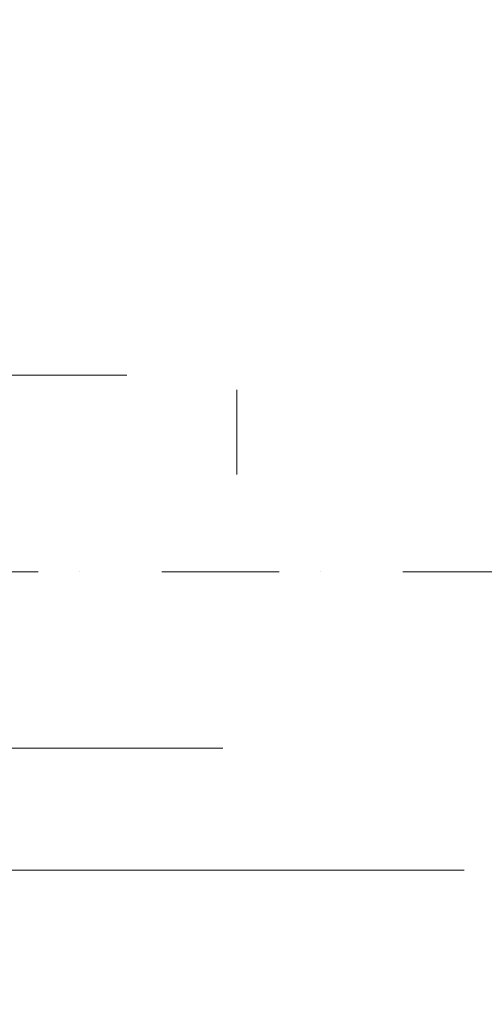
# Model space of a CAD drawing. Header units: millimetres. Extents: x 3652085 to 3778338, y -303702 to -273644.
# Tile 31 of 256: x 3656808 to 3657006, y -276444 to -276025. Entities that reach past the tile are written whole.
import ezdxf

# ---------------------------------------------------------------- set-up
doc = ezdxf.new("R2010")
doc.units = ezdxf.units.MM
doc.linetypes.add('BEQA', pattern=[20.5, 10, -7, 0, -3.5])
doc.layers.add('!!!! BALCONY', color=7, linetype='Continuous')
for name, color, linetype, lineweight in [('Marker - Section_Pen_No__1', 7, 'Continuous', 13), ('SLAB    (HAUSART)', 8, 'Continuous', 20), ('SYMBOL-DETAIL    (HAUSART)', 2, 'Continuous', 5)]:
    doc.layers.add(name, color=color, linetype=linetype, lineweight=lineweight)

msp = doc.modelspace()

# ---------------------------------------------------------------- hatches: boundary and pattern name
at = {"layer": '!!!! BALCONY', "linetype": 'Continuous', "lineweight": 13}
h = msp.add_hatch(dxfattribs=at)
h.set_pattern_fill('NET', color=252, scale=50, angle=360, style=0)
h.set_pattern_definition([(359.9999999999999, (3852956.768149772, -411113.6295246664), (7.776507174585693e-14, 158.75), []), (90, (3852956.768149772, -411113.6295246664), (-158.75, 8.748570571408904e-14), [])])
h.paths.add_polyline_path([(3656189.316684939, -276684.6431689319), (3656189.316684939, -276683.8531733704), (3656190.89737294, -276683.8531733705), (3656191.687788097, -276683.0631778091), (3656191.687788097, -276682.2730943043), (3656193.268618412, -276682.2730943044), (3656195.214770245, -276683.5483615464), (3656198.989237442, -276683.891340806), (3656198.801382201, -276682.2730943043), (3656201.172627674, -276682.2730943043), (3656201.962900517, -276683.0631778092), (3656202.753315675, -276683.0631778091), (3656203.543730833, -276683.8531733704), (3656208.286079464, -276683.8531733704), (3656209.076494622, -276684.643168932), (3656213.818843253, -276684.6431689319), (3656214.609258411, -276685.4331644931), (3656216.980503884, -276685.4331644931), (3656217.770919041, -276686.2231600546), (3656218.561334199, -276686.2231600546), (3656221.722852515, -276687.013155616), (3656222.513267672, -276687.0131556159), (3656224.884370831, -276687.8031511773), (3656227.255616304, -276687.8031511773), (3656228.046031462, -276688.3538842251), (3656230.41713462, -276688.3538842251), (3656230.41713462, -276687.8031511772), (3656231.207549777, -276687.8031511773), (3656231.997964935, -276687.0131556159), (3656240.692389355, -276687.0131556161), (3656241.482804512, -276686.2231600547), (3656249.386671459, -276686.2231600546), (3656250.177086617, -276685.4331644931), (3656252.54833209, -276685.4331644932), (3656252.54833209, -276684.6431689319), (3656254.129020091, -276684.6431689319), (3656254.919435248, -276683.8531733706), (3656262.033029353, -276683.8531733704), (3656262.82344451, -276684.6431689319), (3656263.613859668, -276684.6431689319), (3656264.404132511, -276685.4331644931), (3656268.356208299, -276685.4331644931), (3656269.146623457, -276684.6431689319), (3656274.679387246, -276684.6431689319), (3656276.260075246, -276683.8531733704), (3656294.79629625, -276683.8531733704), (3656296.020027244, -276683.8531733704), (3656296.020027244, -276683.0631778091), (3656299.971960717, -276683.0631778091), (3656300.762375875, -276682.2730943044), (3656312.61831861, -276682.2730943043), (3656314.199148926, -276683.063177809), (3656314.989564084, -276683.8531733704), (3656315.779836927, -276683.8531733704), (3656317.360667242, -276684.6431689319), (3656318.941497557, -276686.2231600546), (3656321.312600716, -276686.2231600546), (3656322.103015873, -276685.4331644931), (3656335.539788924, -276685.4331644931), (3656335.539788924, -276684.6431689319), (3656347.39573166, -276684.6431689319), (3656348.186146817, -276683.8531733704), (3656352.928495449, -276683.8531733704), (3656352.928495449, -276683.0631778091), (3656354.509325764, -276683.0631778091), (3656354.509325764, -276683.8531733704), (3656356.090013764, -276683.8531733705), (3656358.461259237, -276686.2231600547), (3656360.042089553, -276686.2231600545), (3656360.042089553, -276687.0131556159), (3656361.622777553, -276687.0131556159), (3656361.622777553, -276685.4331644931), (3656363.994023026, -276685.4331644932), (3656364.784438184, -276684.6431689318), (3656373.478720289, -276684.6431689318), (3656374.269135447, -276685.4331644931), (3656375.059550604, -276685.4331644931), (3656375.849965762, -276686.2231600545), (3656376.640380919, -276685.4331644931), (3656377.430796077, -276685.4331644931), (3656379.011484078, -276684.6431689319), (3656381.382729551, -276683.8531733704), (3656382.963559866, -276683.8531733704), (3656383.753975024, -276683.0631778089), (3656386.91549334, -276683.063177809), (3656387.705908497, -276683.8531733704), (3656389.286738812, -276683.8531733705), (3656390.867426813, -276684.6431689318), (3656392.448257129, -276685.4331644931), (3656394.819502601, -276685.4331644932), (3656395.609775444, -276684.6431689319), (3656399.561851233, -276684.6431689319), (3656400.35226639, -276683.8531733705), (3656410.627378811, -276683.8531733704), (3656410.627378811, -276684.6431689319), (3656418.531245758, -276684.6431689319), (3656419.321660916, -276683.8531733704), (3656421.692906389, -276683.8531733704), (3656423.273736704, -276682.2731822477), (3656423.273736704, -276682.2730943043), (3656424.854424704, -276682.2730943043), (3656425.644839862, -276683.0631778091), (3656426.43525502, -276683.8531733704), (3656428.806500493, -276683.8531733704), (3656429.596773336, -276684.6431689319), (3656436.71036744, -276684.6431689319), (3656437.500782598, -276683.8531733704), (3656437.500782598, -276683.063177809), (3656438.291197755, -276682.2730943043), (3656439.081612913, -276682.2730943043), (3656439.872028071, -276681.4830987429), (3656442.243131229, -276681.4830987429), (3656442.243131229, -276682.2730943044), (3656444.614376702, -276682.2730943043), (3656445.404791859, -276683.0631778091), (3656446.195207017, -276683.063177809), (3656446.98547986, -276683.8531733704), (3656455.67990428, -276683.8531733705), (3656456.470319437, -276684.6431689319), (3656459.631837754, -276684.6431689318), (3656460.422252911, -276685.4331644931), (3656464.374186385, -276685.4331644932), (3656465.164601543, -276684.6431689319), (3656467.535847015, -276684.6431689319), (3656468.326262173, -276683.8531733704), (3656478.601374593, -276683.8531733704), (3656479.391789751, -276684.6431689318), (3656484.92455354, -276684.6431689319), (3656487.295656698, -276685.4331644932), (3656489.423528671, -276684.6431689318), (3656498.551042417, -276684.6431689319), (3656499.341457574, -276683.8531733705), (3656499.341457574, -276683.0631778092), (3656500.131872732, -276682.2730943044), (3656500.922287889, -276682.2730943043), (3656501.712703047, -276681.4830987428), (3656504.083806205, -276681.4830987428), (3656504.083806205, -276682.2730943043), (3656506.455051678, -276682.2730943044), (3656507.245466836, -276683.0631778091), (3656508.035881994, -276683.0631778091), (3656508.826154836, -276683.8531733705), (3656517.520579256, -276683.8531733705), (3656518.310994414, -276684.6431689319), (3656521.47251273, -276684.6431689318), (3656522.262927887, -276685.4331644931), (3656526.214861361, -276685.4331644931), (3656527.005276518, -276684.643168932), (3656529.376521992, -276684.6431689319), (3656530.166937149, -276683.8531733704), (3656540.442049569, -276683.8531733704), (3656541.232464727, -276684.6431689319), (3656546.765228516, -276684.6431689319), (3656549.136331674, -276685.4331644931), (3656551.507577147, -276685.4331644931), (3656552.359659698, -276685.8589796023), (3656556.934837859, -276683.8532065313), (3656557.725253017, -276684.6432020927), (3656563.258016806, -276684.6432020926), (3656565.629119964, -276685.433197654), (3656567.756991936, -276684.6432020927), (3656576.884505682, -276684.6432020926), (3656577.67492084, -276683.8532065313), (3656577.67492084, -276683.06321097), (3656578.465335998, -276682.2731274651), (3656579.255751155, -276682.273127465), (3656580.046166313, -276681.4831319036), (3656582.417269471, -276681.4831319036), (3656582.417269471, -276682.2731274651), (3656584.788514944, -276682.2731274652), (3656585.578930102, -276683.0632109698), (3656586.369345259, -276683.0632109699), (3656587.159618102, -276683.8532065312), (3656595.854042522, -276683.8532065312), (3656596.64445768, -276684.6432020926), (3656607.553502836, -276684.6431689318), (3656610.715021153, -276683.8531733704), (3656612.295851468, -276683.8531733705), (3656613.086266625, -276683.0631778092), (3656613.876539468, -276683.063177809), (3656614.666954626, -276682.2730943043), (3656616.247784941, -276682.2730943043), (3656618.760348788, -276682.5195117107), (3656622.191695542, -276683.2053822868), (3656624.151794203, -276682.2730943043), (3656625.732482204, -276682.2730943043), (3656626.522897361, -276683.0631778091), (3656628.103727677, -276683.0631778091), (3656628.103727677, -276683.8531733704), (3656630.47497315, -276683.8531733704), (3656631.265245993, -276684.6431689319), (3656634.426906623, -276684.6431689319), (3656635.217321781, -276685.4331644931), (3656639.169255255, -276685.4331644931), (3656639.959670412, -276686.2231600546), (3656645.492434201, -276686.2231600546), (3656646.282849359, -276685.4331644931), (3656651.815613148, -276685.4331644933), (3656652.606028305, -276684.6431689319), (3656657.348376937, -276684.6431689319), (3656658.138792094, -276683.8531733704), (3656666.8330742, -276683.8531733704), (3656666.8330742, -276684.6431689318), (3656692.125789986, -276684.6431689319), (3656692.125789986, -276683.8531733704), (3656693.706477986, -276683.8531733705), (3656694.496893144, -276683.0631778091), (3656694.496893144, -276682.2730943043), (3656696.077723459, -276682.2730943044), (3656698.023875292, -276683.5483615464), (3656701.798342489, -276683.891340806), (3656701.610487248, -276682.2730943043), (3656703.981732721, -276682.2730943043), (3656704.772005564, -276683.0631778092), (3656705.562420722, -276683.0631778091), (3656706.352835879, -276683.8531733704), (3656708.339456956, -276683.8531733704), (3656709.920144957, -276683.8531733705), (3656710.710560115, -276683.0631778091), (3656710.710560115, -276682.2730943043), (3656712.29139043, -276682.2730943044), (3656714.237542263, -276683.5483615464), (3656718.01200946, -276683.891340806), (3656717.824154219, -276682.2730943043), (3656720.195399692, -276682.2730943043), (3656720.985672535, -276683.0631778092), (3656721.776087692, -276683.0631778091), (3656722.566502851, -276683.8531733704), (3656725.329446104, -276683.8531733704), (3656725.329446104, -276688.8984505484), (3656725.329446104, -276690.8812360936), (3656724.640961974, -276690.8812360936), (3656724.640961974, -276691.8569804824), (3656723.850966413, -276691.8569804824), (3656724.640961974, -276692.64739564), (3656725.430957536, -276693.4376684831), (3656725.430957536, -276697.3897442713), (3656726.220953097, -276698.1801594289), (3656726.220953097, -276708.4552718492), (3656725.430957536, -276708.4552718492), (3656725.430957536, -276716.3591387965), (3656726.220953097, -276717.1495539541), (3656726.220953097, -276719.5207994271), (3656727.010948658, -276720.3112145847), (3656727.010948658, -276721.1016297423), (3656727.801032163, -276721.1016297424), (3656727.801032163, -276722.682317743), (3656727.010948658, -276723.4727329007), (3656726.220953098, -276724.2631480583), (3656726.220953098, -276726.6343935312), (3656725.430957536, -276727.4246663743), (3656725.430957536, -276734.5382604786), (3656726.220953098, -276735.3286756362), (3656727.010948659, -276735.3286756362), (3656727.801032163, -276736.1190907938), (3656727.801032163, -276736.9095059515), (3656728.591027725, -276737.6999211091), (3656728.591027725, -276740.0710242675), (3656727.801032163, -276740.0710242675), (3656727.801032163, -276742.4422697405), (3656727.010948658, -276743.2326848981), (3656727.010948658, -276744.0231000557), (3656726.220953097, -276744.8133728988), (3656726.220953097, -276753.5077973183), (3656725.430957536, -276754.298212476), (3656725.430957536, -276757.4597307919), (3656724.640961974, -276758.2501459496), (3656724.640961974, -276762.2020794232), (3656725.430957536, -276762.9924945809), (3656725.430957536, -276765.3637400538), (3656726.220953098, -276766.1541552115), (3656726.220953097, -276776.4292676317), (3656725.430957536, -276777.2196827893), (3656725.430957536, -276782.7524465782), (3656724.640961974, -276785.1235497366), (3656725.430957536, -276787.2514217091), (3656725.430957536, -276796.3789354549), (3656726.220953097, -276797.1693506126), (3656727.010948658, -276797.1693506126), (3656727.801032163, -276797.9597657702), (3656727.801032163, -276798.354973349), (3656727.801032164, -276798.7501809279), (3656728.591027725, -276799.5405960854), (3656728.591027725, -276801.9116992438), (3656727.801032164, -276801.9116992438), (3656727.801032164, -276804.2829447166), (3656727.010948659, -276805.0733598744), (3656727.010948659, -276805.8637750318), (3656726.483452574, -276806.3914562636), (3656726.220953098, -276806.6540478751), (3656726.220953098, -276808.4359372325, -0.317837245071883), (3656726.720853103, -276809.1429026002), (3656726.720853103, -276816.3914526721), (3656726.720853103, -276820.3264102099), (3656779.969026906, -276820.3264102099), (3656894.711245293, -276820.3264102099), (3656894.711245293, -276685.3507641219), (3656894.711245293, -276679.2746308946), (3656894.711245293, -276669.2746308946), (3656894.711245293, -276646.1024424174), (3656894.711245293, -276220.0949484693), (3656983.078144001, -276193.2772118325), (3656806.344346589, -276169.7019654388), (3656894.711245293, -276146.3549058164), (3656894.711245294, -275978.2431308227), (3656894.711245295, -275935.3198270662), (3656894.711245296, -275669.8847557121), (3656894.711245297, -275537.8881652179), (3656894.711245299, -275005.8916169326), (3656178.040870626, -275005.8916169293), (3656128.420972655, -275005.8916169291), (3656123.175843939, -275005.891616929), (3656123.175843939, -275009.639172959), (3656123.9658395, -275010.4295881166), (3656123.9658395, -275020.7047005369), (3656123.175843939, -275020.7047005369), (3656123.175843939, -275028.6085674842), (3656123.9658395, -275029.3989826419), (3656123.9658395, -275031.7702281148), (3656124.755835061, -275032.5606432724), (3656124.755835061, -275033.35105843), (3656125.545918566, -275033.35105843), (3656125.545918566, -275034.9317464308), (3656124.755835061, -275035.7221615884), (3656123.9658395, -275036.5125767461), (3656123.9658395, -275038.883822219), (3656123.175843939, -275039.674095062), (3656123.175843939, -275046.7876891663), (3656123.9658395, -275047.5781043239), (3656124.755835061, -275047.5781043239), (3656125.545918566, -275048.3685194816), (3656125.545918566, -275049.1589346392), (3656126.335914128, -275049.9493497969), (3656126.335914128, -275052.3204529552), (3656125.545918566, -275052.3204529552), (3656125.545918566, -275054.6916984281), (3656124.755835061, -275055.4821135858), (3656124.755835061, -275056.2725287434), (3656123.9658395, -275057.0628015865), (3656123.9658395, -275065.757226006), (3656123.175843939, -275066.5476411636), (3656123.175843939, -275069.7091594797), (3656122.385848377, -275070.4995746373), (3656122.385848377, -275070.5493652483), (3656121.593587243, -275070.5493652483), (3656121.593587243, -275071.5698149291), (3656122.383582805, -275072.3602300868), (3656122.383582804, -275077.8929938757), (3656123.173578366, -275078.6834090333), (3656123.173578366, -275083.4257576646), (3656123.963573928, -275084.2161728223), (3656123.963573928, -275092.9104549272), (3656123.173578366, -275092.9104549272), (3656123.173578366, -275105.8916169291), (3656123.173578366, -275118.2031707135), (3656123.963573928, -275118.2031707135), (3656123.963573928, -275119.7838587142), (3656124.753569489, -275120.5742738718), (3656125.543652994, -275120.5742738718), (3656125.543652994, -275122.1551041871), (3656124.268385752, -275124.1012560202), (3656123.925406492, -275127.875723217), (3656125.543652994, -275127.6878679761), (3656125.543652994, -275130.059113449), (3656124.753569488, -275130.8493862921), (3656124.753569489, -275131.6398014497), (3656123.963573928, -275132.4302166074), (3656123.963573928, -275137.1725652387), (3656123.173578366, -275137.9629803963), (3656123.173578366, -275142.7053290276), (3656122.383582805, -275143.4957441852), (3656122.383582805, -275145.8669896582), (3656121.593587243, -275146.6574048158), (3656121.593587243, -275147.4478199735), (3656120.803591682, -275150.6093382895), (3656120.803591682, -275151.3997534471), (3656120.013596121, -275153.7708566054), (3656120.013596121, -275156.1421020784), (3656119.462863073, -275156.932517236), (3656119.462863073, -275159.3036203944), (3656120.013596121, -275159.3036203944), (3656120.013596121, -275160.0940355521), (3656120.803591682, -275160.8844507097), (3656120.803591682, -275169.5788751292), (3656121.593587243, -275170.3692902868), (3656121.593587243, -275178.2731572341), (3656122.383582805, -275179.0635723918), (3656122.383582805, -275181.4348178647), (3656123.173578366, -275181.4348178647), (3656123.173578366, -275183.0155058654), (3656123.963573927, -275183.8059210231), (3656123.963573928, -275190.9195151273), (3656123.173578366, -275191.7099302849), (3656123.173578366, -275192.5003454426), (3656122.383582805, -275193.2906182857), (3656122.383582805, -275197.2426940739), (3656123.173578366, -275198.0331092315), (3656123.173578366, -275203.5658730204), (3656123.963573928, -275205.1465610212), (3656123.963573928, -275224.9065130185), (3656124.753569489, -275224.9065130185), (3656124.753569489, -275228.8584464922), (3656125.543652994, -275229.6488616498), (3656125.543652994, -275241.5048043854), (3656124.753569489, -275243.0856347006), (3656123.963573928, -275243.8760498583), (3656123.963573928, -275244.6663227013), (3656123.173578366, -275246.2471530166), (3656121.593587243, -275247.8279833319), (3656121.593587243, -275250.1990864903), (3656122.383582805, -275250.9895016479), (3656122.383582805, -275264.4262746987), (3656123.173578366, -275264.4262746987), (3656123.173578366, -275276.2822174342), (3656123.963573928, -275277.0726325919), (3656123.963573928, -275281.8149812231), (3656124.753569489, -275281.8149812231), (3656124.753569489, -275283.3958115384), (3656123.963573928, -275283.3958115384), (3656123.963573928, -275284.9764995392), (3656121.593587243, -275287.3477450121), (3656121.593587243, -275288.9285753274), (3656120.803591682, -275290.5092633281), (3656122.383582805, -275290.5092633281), (3656122.383582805, -275292.880508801), (3656123.173578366, -275293.6709239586), (3656123.173578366, -275302.3652060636), (3656122.383582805, -275303.1556212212), (3656122.383582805, -275303.9460363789), (3656121.593587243, -275304.7364515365), (3656122.383582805, -275305.5268666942), (3656122.383582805, -275306.3172818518), (3656123.173578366, -275307.8979698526), (3656123.963573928, -275310.2692153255), (3656123.963573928, -275311.8500456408), (3656124.753569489, -275312.6404607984), (3656124.753569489, -275315.8019791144), (3656123.963573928, -275316.592394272), (3656123.963573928, -275318.1732245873), (3656123.173578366, -275319.7539125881), (3656122.383582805, -275321.3347429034), (3656122.383582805, -275323.7059883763), (3656123.173578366, -275324.4962612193), (3656123.173578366, -275328.4483370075), (3656123.963573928, -275329.2387521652), (3656123.963573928, -275339.5138645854), (3656123.173578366, -275339.5138645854), (3656123.173578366, -275347.4177315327), (3656123.963573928, -275348.2081466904), (3656123.963573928, -275350.5793921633), (3656125.54356505, -275352.1602224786), (3656125.543652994, -275352.1602224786), (3656125.543652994, -275353.7409104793), (3656124.753569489, -275354.531325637), (3656123.963573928, -275355.3217407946), (3656123.963573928, -275357.6929862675), (3656123.173578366, -275358.4832591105), (3656123.173578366, -275365.5968532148), (3656123.963573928, -275366.3872683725), (3656124.753569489, -275366.3872683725), (3656125.543652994, -275367.1776835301), (3656125.543652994, -275367.9680986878), (3656126.333648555, -275368.7585138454), (3656126.333648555, -275371.1296170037), (3656125.148663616, -275374.6864599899), (3656123.963573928, -275375.871965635), (3656123.963573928, -275384.5663900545), (3656123.173578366, -275385.3568052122), (3656123.173578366, -275388.5183235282), (3656122.383582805, -275389.3087386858), (3656122.383582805, -275389.3585292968), (3656122.382729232, -275392.6508974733), (3656123.172761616, -275393.441349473), (3656123.962757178, -275395.0221797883), (3656123.962757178, -275395.8124526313), (3656124.752752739, -275396.6028677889), (3656125.542836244, -275398.1836981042), (3656125.542836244, -275410.0396408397), (3656124.752752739, -275410.8300559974), (3656124.752752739, -275414.7819894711), (3656123.962757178, -275414.7819894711), (3656123.962757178, -275416.0057204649), (3656123.962757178, -275434.5419414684), (3656123.172761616, -275436.1226294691), (3656123.172761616, -275441.6553932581), (3656122.382766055, -275442.4458084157), (3656122.382766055, -275446.3978842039), (3656123.172761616, -275447.188157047), (3656123.172761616, -275447.9785722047), (3656123.962757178, -275448.7689873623), (3656123.962757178, -275455.8825814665), (3656123.172761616, -275456.6729966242), (3656123.172761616, -275458.2536846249), (3656122.382766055, -275458.2536846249), (3656122.382766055, -275460.6249300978), (3656121.592770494, -275461.4153452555), (3656121.592770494, -275469.3192122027), (3656120.802774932, -275470.1096273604), (3656120.802774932, -275478.8040517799), (3656120.012779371, -275479.5944669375), (3656120.012779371, -275480.3848820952), (3656119.462046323, -275482.7559852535), (3656120.012779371, -275483.5464004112), (3656120.012779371, -275485.9176458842), (3656120.802774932, -275488.2887490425), (3656120.802774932, -275489.0791642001), (3656121.856118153, -275493.2945852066), (3656122.382766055, -275493.8215128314), (3656122.382766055, -275496.1927583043), (3656123.172761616, -275496.983173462), (3656123.172761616, -275501.7255220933), (3656123.962757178, -275502.5159372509), (3656123.962757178, -275507.2582858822), (3656124.752752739, -275508.0487010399), (3656124.752752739, -275508.8391161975), (3656125.542836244, -275509.6293890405), (3656125.542836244, -275512.0006345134), (3656123.924589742, -275511.8127792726), (3656124.267569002, -275515.5872464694), (3656125.542836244, -275517.5333983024), (3656125.542836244, -275519.1142286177), (3656124.752752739, -275519.1142286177), (3656123.962757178, -275519.9046437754), (3656123.962757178, -275521.4853317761), (3656123.172761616, -275521.4853317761), (3656123.172762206, -275561.7963261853), (3656123.962757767, -275561.7963261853), (3656123.962757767, -275563.3963297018), (3656123.172729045, -275563.3963297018), (3656123.172729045, -275567.8536482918), (3656123.962724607, -275568.6440634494), (3656121.956951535, -275573.2192416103), (3656122.382766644, -275574.0713241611), (3656122.382766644, -275576.4425696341), (3656123.172762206, -275578.8136727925), (3656123.172762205, -275584.3464365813), (3656123.962757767, -275585.136851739), (3656123.962757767, -275595.4119641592), (3656123.172762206, -275596.2023793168), (3656123.172762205, -275598.5736247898), (3656122.382766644, -275599.3640399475), (3656122.382766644, -275603.3159734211), (3656123.172762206, -275604.1063885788), (3656123.172762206, -275607.2679068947), (3656123.962757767, -275608.0583220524), (3656123.962757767, -275616.7527464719), (3656124.752753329, -275617.5430193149), (3656124.752753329, -275618.3334344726), (3656125.542836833, -275619.1238496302), (3656125.542836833, -275621.4950951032), (3656126.332832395, -275621.4950951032), (3656126.332832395, -275623.8661982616), (3656125.542836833, -275624.6566134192), (3656125.542836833, -275625.4470285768), (3656124.752753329, -275626.2374437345), (3656123.962757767, -275626.2374437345), (3656123.172762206, -275627.0278588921), (3656123.172762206, -275636.1553726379), (3656122.634366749, -275637.6055537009), (3656122.926895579, -275638.8904952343), (3656117.043588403, -275638.8904952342), (3656116.253173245, -275639.6804907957), (3656111.677995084, -275637.6747177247), (3656110.825912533, -275638.1005328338), (3656108.45466706, -275638.1005328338), (3656106.083563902, -275638.890528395), (3656100.550800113, -275638.890528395), (3656099.760384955, -275639.6805239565), (3656089.485272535, -275639.6805239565), (3656088.694857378, -275638.890528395), (3656086.323611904, -275638.8905283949), (3656085.533196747, -275638.1005328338), (3656081.581263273, -275638.1005328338), (3656080.790848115, -275638.8905283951), (3656077.6293298, -275638.890528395), (3656076.838914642, -275639.6805239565), (3656073.0136602, -275640.7306096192), (3656069.188405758, -275638.8905283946), (3656059.017379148, -275638.9293086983), (3656054.930514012, -275638.9448911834), (3656054.930514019, -275638.9067629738, -0.2714218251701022), (3656051.91028835, -275638.8763389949), (3656051.910952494, -275669.8843659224), (3656051.910952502, -275669.8847557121), (3656051.911539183, -275697.2761210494), (3656051.925506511, -276349.3925599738), (3656781.128801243, -276349.3972781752, -0.383387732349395), (3656782.022621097, -276350.3916250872), (3656782.022621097, -276351.8916250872, -0.414213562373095), (3656781.522621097, -276352.3916250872), (3656780.522621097, -276352.3916250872), (3656780.522621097, -276351.8916250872), (3656779.022621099, -276351.8916250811, 0.4142135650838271), (3656778.022621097, -276352.8916250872), (3656778.022621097, -276364.5916250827), (3656782.022621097, -276364.5916250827), (3656782.022621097, -276363.5916250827), (3656783.022621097, -276363.5916250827), (3656783.022621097, -276364.5916250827), (3656783.022621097, -276379.2916250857), (3656780.822621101, -276379.2916250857), (3656780.822621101, -276381.1916250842), (3656779.022621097, -276381.1916250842), (3656779.022621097, -276379.1416250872), (3656772.722621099, -276379.1416250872, 0.4142135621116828), (3656771.2226211, -276380.6416250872), (3656771.2226211, -276386.8720098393), (3656770.922621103, -276387.3916250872), (3656771.2226211, -276387.9112403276), (3656771.222621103, -276394.1416250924, 0.4142135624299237), (3656772.7226211, -276395.6416250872), (3656779.022621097, -276395.6416250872), (3656779.022621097, -276393.5916250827), (3656780.822621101, -276393.5916250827), (3656780.822621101, -276395.4916250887), (3656783.022621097, -276395.4916250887), (3656783.022621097, -276404.8916250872), (3656793.022621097, -276404.8916250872), (3656793.022621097, -276403.3921482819), (3656792.199982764, -276399.8921482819), (3656797.949979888, -276399.8921482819), (3656797.949982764, -276399.8923335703), (3656803.699982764, -276399.8923335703), (3656803.022621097, -276403.3923335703), (3656803.022621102, -276415.3918103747, -0.4142135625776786), (3656799.022621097, -276419.3918103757), (3656785.641340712, -276419.3918103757), (3656785.641340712, -276432.3918103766, -0.4142135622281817), (3656783.641340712, -276434.3918103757), (3656782.641340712, -276434.3918103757), (3656782.641340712, -276438.8916250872), (3656782.641340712, -276440.2058742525), (3656782.671340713, -276440.2578357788), (3656782.671340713, -276441.4456637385), (3656782.671340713, -276444.5257849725), (3656782.664065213, -276441.4456637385), (3656782.266226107, -276441.4456637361, 0.07304376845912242), (3656782.641340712, -276445.8916250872), (3656782.64134071, -276489.8916250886, -0.4142135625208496), (3656781.141340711, -276491.3916250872), (3656643.383714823, -276491.3916250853, -0.2088641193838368), (3656642.283302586, -276490.9109841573, -0.06663226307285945), (3656635.708427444, -276481.5856815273, -0.5632510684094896), (3656637.038196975, -276479.3916250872), (3656751.641340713, -276479.3916250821, 0.4142023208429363), (3656758.641340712, -276472.3916250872), (3656758.641340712, -276441.4456637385), (3656758.641340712, -276434.3918103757), (3656757.641340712, -276434.3918103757, -0.414213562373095), (3656755.641340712, -276432.3918103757), (3656755.641340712, -276419.3918103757), (3656754.22361976, -276419.3918103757), (3656744.022621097, -276419.3918103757), (3656212.624995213, -276419.3918103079), (3656198.12603126, -276419.3918103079), (3656190.793129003, -276419.3918103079), (3656188.040870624, -276419.3918103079), (3656178.040870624, -276419.3918103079), (3656133.9264382, -276419.3918103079), (3656123.725439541, -276419.3918103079), (3656068.9264382, -276419.3918103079, -0.414213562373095), (3656064.9264382, -276415.3918103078), (3656064.9264382, -276406.3918103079), (3656062.4264382, -276406.3918103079, -0.9999999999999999), (3656054.4264382, -276406.3918103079), (3656051.926438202, -276406.3918103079), (3656051.926438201, -276422.897543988, -0.2697335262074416), (3656054.930514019, -276422.8767349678), (3656069.188405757, -276422.8929695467), (3656073.013660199, -276421.0528883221), (3656076.838914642, -276422.1029739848), (3656077.629329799, -276422.8929695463), (3656080.790848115, -276422.8929695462), (3656081.581263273, -276423.6829651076), (3656085.533196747, -276423.6829651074), (3656086.323611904, -276422.8929695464), (3656088.694857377, -276422.8929695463), (3656089.485272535, -276422.1029739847), (3656099.760384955, -276422.1029739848), (3656100.550800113, -276422.8929695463), (3656106.083563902, -276422.8929695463), (3656108.45466706, -276423.6829651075), (3656110.825912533, -276423.6829651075), (3656111.677995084, -276424.1087802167), (3656116.253173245, -276422.1030071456), (3656117.043588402, -276422.893002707), (3656122.926895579, -276422.893002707), (3656122.634366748, -276424.1779442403), (3656123.172762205, -276425.6281253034), (3656123.172762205, -276434.7556390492), (3656123.962757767, -276435.5460542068), (3656124.752753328, -276435.5460542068), (3656125.542836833, -276436.3364693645), (3656125.542836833, -276437.1268845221), (3656126.332832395, -276437.9172996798), (3656126.332832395, -276440.2884028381), (3656125.542836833, -276440.2884028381), (3656125.542836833, -276442.659648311), (3656124.752753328, -276443.4500634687), (3656124.752753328, -276444.2404786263), (3656123.962757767, -276445.0307514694), (3656123.962757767, -276453.7251758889), (3656123.172762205, -276454.5155910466), (3656123.172762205, -276457.6771093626), (3656122.382766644, -276458.4675245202), (3656122.382766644, -276462.4194579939), (3656123.172762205, -276463.2098731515), (3656123.172762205, -276465.5811186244), (3656123.962757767, -276466.371533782), (3656123.962757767, -276476.6466462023), (3656123.172762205, -276477.4370613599), (3656123.172762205, -276482.9698251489), (3656122.382766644, -276485.3409283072), (3656122.382766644, -276487.7121737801), (3656121.956951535, -276488.5642563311), (3656123.962724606, -276493.1394344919), (3656123.172729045, -276493.9298496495), (3656123.172729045, -276498.3871682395), (3656123.962757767, -276498.3871682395), (3656123.962757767, -276499.987171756), (3656123.172762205, -276499.987171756), (3656123.172761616, -276540.2981661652), (3656123.962757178, -276540.2981661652), (3656123.962757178, -276541.878854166), (3656124.752752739, -276542.6692693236), (3656125.542836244, -276542.6692693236), (3656125.542836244, -276544.2500996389), (3656124.267569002, -276546.1962514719), (3656123.924589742, -276549.9707186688), (3656125.542836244, -276549.7828634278), (3656125.542836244, -276552.1541089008), (3656124.752752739, -276552.9443817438), (3656124.752752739, -276553.7347969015), (3656123.962757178, -276554.5252120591), (3656123.962757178, -276559.2675606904), (3656123.172761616, -276560.057975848), (3656123.172761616, -276564.8003244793), (3656122.382766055, -276565.590739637), (3656122.382766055, -276567.9619851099), (3656121.592770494, -276568.7524002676), (3656121.592770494, -276569.5428154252), (3656120.802774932, -276572.7043337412), (3656120.802774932, -276573.4947488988), (3656120.012779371, -276575.8658520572), (3656120.012779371, -276578.2370975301), (3656119.462046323, -276579.0275126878), (3656119.462046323, -276581.3986158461), (3656120.012779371, -276581.3986158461), (3656120.012779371, -276582.1890310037), (3656120.802774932, -276582.9794461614), (3656120.802774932, -276591.6738705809), (3656121.592770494, -276592.4642857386), (3656121.592770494, -276600.3681526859), (3656122.382766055, -276601.1585678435), (3656122.382766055, -276603.5298133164), (3656123.172761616, -276603.5298133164), (3656123.172761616, -276605.1105013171), (3656123.962757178, -276605.9009164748), (3656123.962757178, -276613.014510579), (3656123.172761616, -276613.8049257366), (3656123.172761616, -276614.5953408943), (3656122.382766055, -276615.3856137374), (3656122.382766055, -276619.3376895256), (3656123.172761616, -276620.1281046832), (3656123.172761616, -276625.6608684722), (3656123.962757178, -276627.2415564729), (3656123.962757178, -276645.7777774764), (3656123.962757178, -276647.0015084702), (3656124.752752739, -276647.0015084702), (3656124.752752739, -276650.9534419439), (3656125.542836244, -276651.7438571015), (3656125.542836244, -276663.599799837), (3656124.752752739, -276665.1806301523), (3656123.962757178, -276665.97104531), (3656123.962757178, -276666.7613181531), (3656123.172761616, -276668.3421484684), (3656121.592770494, -276669.9229787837), (3656121.592770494, -276672.294081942), (3656122.382766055, -276673.0844970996), (3656122.382766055, -276679.2746308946), (3656123.172761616, -276679.2746308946), (3656123.172761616, -276682.2730943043), (3656123.438679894, -276682.2730943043), (3656125.951243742, -276682.5195117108), (3656129.382590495, -276683.2053822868), (3656131.342689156, -276682.2730943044), (3656132.923377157, -276682.2730943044), (3656133.713792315, -276683.0631778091), (3656135.29462263, -276683.0631778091), (3656135.29462263, -276683.8531733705), (3656137.665868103, -276683.8531733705), (3656138.456140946, -276684.6431689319), (3656141.617801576, -276684.6431689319), (3656142.408216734, -276685.4331644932), (3656146.360150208, -276685.4331644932), (3656147.150565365, -276686.2231600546), (3656152.683329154, -276686.2231600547), (3656153.473744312, -276685.4331644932), (3656159.006508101, -276685.4331644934), (3656159.796923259, -276684.6431689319), (3656164.53927189, -276684.6431689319), (3656165.329687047, -276683.8531733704), (3656174.023969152, -276683.8531733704), (3656174.023969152, -276684.6431689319), (3656178.040870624, -276684.6431689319)])

# ---------------------------------------------------------------- linework, layer by layer
at = {"layer": 'Marker - Section_Pen_No__1', "color": 7, "linetype": 'BEQA', "lineweight": 13, "ltscale": 5}
msp.add_lwpolyline([(3657123.90729847, -276259.6565116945), (3654576.715639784, -276259.6565116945)], dxfattribs=at)
at = {"layer": 'SLAB    (HAUSART)'}
msp.add_line((3656797.854107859, -276386.6292245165), (3656997.46107762, -276386.6292245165), dxfattribs=at)
at = {"layer": 'SYMBOL-DETAIL    (HAUSART)', "color": 171, "ltscale": 0.5, "elevation": 302371.022871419}
msp.add_lwpolyline([(3656894.711245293, -277482.8613017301, 12, 12, 0), (3656894.711245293, -277363.1841647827, 0, 0, 0), (3656894.711245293, -275948.8259454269, 0, 0, 0), (3656983.078144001, -275922.00820879, 0, 0, 0), (3656806.344346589, -275898.4329623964, 0, 0, 0), (3656894.711245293, -275875.0859027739, 0, 0, 0), (3656894.711245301, -274457.2570064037, 12, 12, 0), (3656894.711245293, -274337.5798694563, 0, 0, 0)], format="xyseb", dxfattribs=at)

doc.saveas('drawing.dxf')
